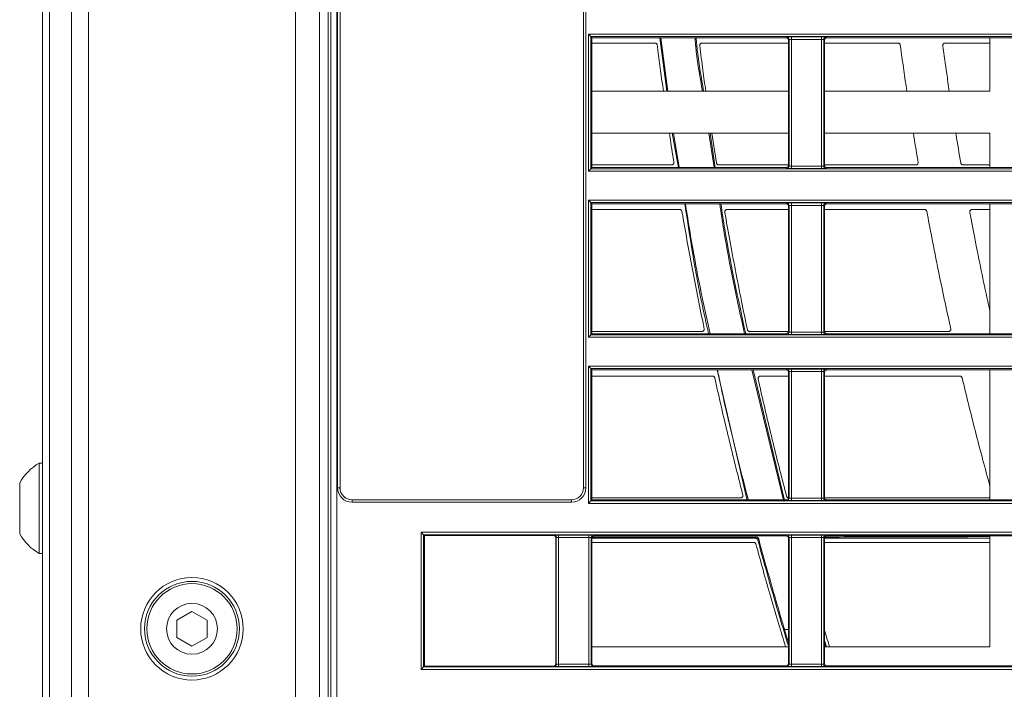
# Model space of a CAD drawing. Header units: millimetres. Extents: x 0 to 1118, y 0 to 864.
# Tile 133 of 256: x 631 to 652, y 82 to 96. Entities that reach past the tile are written whole.
import ezdxf

# ---------------------------------------------------------------- set-up
doc = ezdxf.new("R2010")
doc.units = ezdxf.units.MM

msp = doc.modelspace()

# ---------------------------------------------------------------- linework, layer by layer
at = {"color": 7, "linetype": 'Continuous', "lineweight": 15}
for p, q in [((631.902, 76.373), (631.902, 133.123)), ((637.652, 133.123), (637.652, 76.373)), ((637.827, 75.496), (637.827, 126.577)), ((638.077, 112.736), (638.077, 86.426)), ((643.127, 86.426), (643.127, 112.736)), ((643.227, 95.836), (643.277, 95.786)), ((643.277, 95.786), (643.302, 95.761)), ((643.302, 95.761), (647.327, 95.761)), ((643.302, 95.761), (643.302, 93.066)), ((644.709, 95.761), (644.854, 94.655)), ((644.733, 95.761), (644.878, 94.655)), ((647.377, 95.651), (645.587, 95.651)), ((647.377, 93.116), (647.377, 95.711)), ((648.127, 95.711), (648.127, 93.116)), ((648.177, 95.761), (652.152, 95.761)), ((651.558, 95.651), (650.629, 95.651)), ((651.558, 94.655), (651.558, 95.761)), ((643.302, 94.655), (647.377, 94.655)), ((648.127, 94.655), (651.558, 94.655)), ((647.377, 93.78), (643.302, 93.78)), ((644.969, 93.78), (645.096, 93.066)), ((644.993, 93.78), (645.113, 93.066)), ((645.837, 93.066), (645.727, 93.78)), ((645.861, 93.066), (645.752, 93.78)), ((645.789, 93.78), (645.885, 93.164)), ((651.558, 93.78), (648.127, 93.78)), ((651.558, 93.066), (651.558, 93.78)), ((643.227, 92.991), (643.277, 93.041)), ((643.302, 93.066), (643.277, 93.041)), ((647.327, 93.066), (643.302, 93.066)), ((652.152, 93.066), (648.177, 93.066)), ((651.003, 93.122), (651.558, 93.122)), ((643.227, 92.391), (643.277, 92.341)), ((643.277, 92.341), (643.302, 92.316)), ((643.302, 92.316), (647.327, 92.316)), ((643.302, 92.316), (643.302, 89.621)), ((648.177, 92.316), (652.152, 92.316)), ((651.558, 89.621), (651.558, 92.316)), ((647.377, 92.197), (646.106, 92.197)), ((647.377, 89.671), (647.377, 92.266)), ((648.127, 92.266), (648.127, 89.671)), ((651.558, 92.197), (651.187, 92.197)), ((643.227, 89.546), (643.277, 89.596)), ((643.302, 89.621), (643.277, 89.596)), ((647.327, 89.621), (643.302, 89.621)), ((652.152, 89.621), (648.177, 89.621)), ((643.227, 88.946), (643.277, 88.896)), ((643.277, 88.896), (643.302, 88.871)), ((643.302, 88.871), (647.327, 88.871)), ((643.302, 88.871), (643.302, 86.176)), ((645.896, 88.871), (646.517, 86.189)), ((647.28, 86.14), (646.619, 88.871)), ((647.299, 86.164), (646.645, 88.871)), ((648.177, 88.871), (652.152, 88.871)), ((651.558, 86.176), (651.558, 88.871)), ((647.377, 88.743), (646.796, 88.743)), ((647.377, 86.226), (647.377, 88.821)), ((648.127, 88.821), (648.127, 86.226)), ((631.902, 86.936), (631.837, 86.936)), ((631.837, 86.936), (631.837, 85.998)), ((631.432, 86.526), (631.432, 85.998)), ((631.432, 85.998), (631.432, 85.471)), ((631.837, 85.998), (631.837, 85.061)), ((638.327, 86.176), (642.877, 86.176)), ((643.227, 86.101), (643.277, 86.151)), ((643.302, 86.176), (643.277, 86.151)), ((647.327, 86.176), (643.302, 86.176)), ((652.152, 86.176), (648.177, 86.176)), ((639.759, 85.501), (639.809, 85.451)), ((639.827, 85.432), (639.809, 85.451)), ((639.827, 85.432), (642.502, 85.432)), ((639.827, 85.432), (639.827, 82.724)), ((642.552, 82.774), (642.552, 85.382)), ((643.302, 85.376), (643.302, 82.781)), ((643.307, 85.396), (646.711, 85.399)), ((643.352, 85.426), (647.327, 85.426)), ((647.377, 82.781), (647.377, 85.376)), ((648.127, 85.376), (648.127, 82.781)), ((648.177, 85.426), (652.152, 85.426)), ((651.558, 83.123), (651.558, 85.426)), ((631.837, 85.061), (631.902, 85.061)), ((635.005, 83.859), (634.693, 83.679)), ((635.318, 83.679), (635.005, 83.859)), ((634.693, 83.679), (634.693, 83.318)), ((635.318, 83.318), (635.318, 83.679)), ((647.296, 83.486), (647.377, 83.486)), ((647.377, 83.204), (647.296, 83.486)), ((634.693, 83.318), (635.005, 83.138)), ((635.005, 83.138), (635.318, 83.318)), ((643.302, 83.123), (647.377, 83.123)), ((648.167, 83.123), (648.127, 83.254)), ((648.127, 83.19), (648.148, 83.123)), ((648.127, 83.123), (651.558, 83.123)), ((639.809, 82.706), (639.827, 82.724)), ((642.502, 82.724), (639.827, 82.724)), ((647.327, 82.731), (643.352, 82.731)), ((652.152, 82.731), (648.177, 82.731)), ((639.759, 82.656), (639.809, 82.706))]:
    msp.add_line(p, q, dxfattribs=at)
at = {"color": 9, "linetype": 'Continuous', "lineweight": 0}
for p, q in [((632.048, 133.123), (632.048, 76.373)), ((632.505, 76.373), (632.505, 133.123)), ((632.859, 133.123), (632.859, 76.373)), ((637.152, 76.373), (637.152, 133.123)), ((637.886, 75.521), (637.886, 126.567)), ((638.011, 126.566), (638.011, 75.521)), ((638.026, 86.425), (638.026, 112.737)), ((638.076, 112.737), (638.076, 86.425)), ((643.127, 86.425), (643.127, 112.737)), ((643.177, 112.737), (643.177, 86.425)), ((643.227, 95.836), (706.738, 95.836)), ((643.227, 92.991), (643.227, 95.836)), ((706.802, 95.786), (643.277, 95.786)), ((643.277, 95.786), (643.277, 93.041)), ((647.327, 95.761), (647.343, 95.777)), ((647.393, 95.727), (647.377, 95.711)), ((647.393, 93.1), (647.393, 95.727)), ((647.443, 95.778), (648.061, 95.778)), ((647.443, 95.778), (647.443, 95.728)), ((648.061, 95.728), (647.443, 95.728)), ((647.443, 95.728), (647.443, 93.099)), ((648.061, 95.778), (648.061, 95.728)), ((648.061, 93.099), (648.061, 95.728)), ((648.111, 95.727), (648.111, 93.1)), ((648.127, 95.711), (648.111, 95.727)), ((648.161, 95.777), (648.177, 95.761)), ((706.738, 92.991), (643.227, 92.991)), ((643.277, 93.041), (706.802, 93.041)), ((647.343, 93.05), (647.327, 93.066)), ((647.377, 93.116), (647.393, 93.1)), ((647.443, 93.099), (648.061, 93.099)), ((647.443, 93.099), (647.443, 93.049)), ((648.061, 93.049), (647.443, 93.049)), ((648.061, 93.099), (648.061, 93.049)), ((648.111, 93.1), (648.127, 93.116)), ((648.177, 93.066), (648.161, 93.05)), ((643.227, 92.391), (706.738, 92.391)), ((643.227, 89.546), (643.227, 92.391)), ((706.802, 92.341), (643.277, 92.341)), ((643.277, 92.341), (643.277, 89.596)), ((647.327, 92.316), (647.343, 92.332)), ((647.443, 92.333), (648.061, 92.333)), ((647.443, 92.333), (647.443, 92.283)), ((648.061, 92.333), (648.061, 92.283)), ((648.161, 92.332), (648.177, 92.316)), ((647.393, 92.282), (647.377, 92.266)), ((647.393, 89.655), (647.393, 92.282)), ((648.061, 92.283), (647.443, 92.283)), ((647.443, 92.283), (647.443, 89.654)), ((648.061, 89.654), (648.061, 92.283)), ((648.111, 92.282), (648.111, 89.655)), ((648.127, 92.266), (648.111, 92.282)), ((647.377, 89.671), (647.393, 89.655)), ((648.111, 89.655), (648.127, 89.671)), ((706.738, 89.546), (643.227, 89.546)), ((643.277, 89.596), (706.802, 89.596)), ((647.343, 89.605), (647.327, 89.621)), ((647.443, 89.654), (647.443, 89.604)), ((647.443, 89.654), (648.061, 89.654)), ((648.061, 89.604), (647.443, 89.604)), ((648.061, 89.654), (648.061, 89.604)), ((648.177, 89.621), (648.161, 89.605)), ((643.227, 88.946), (706.738, 88.946)), ((643.227, 86.101), (643.227, 88.946)), ((706.802, 88.896), (643.277, 88.896)), ((643.277, 88.896), (643.277, 86.151)), ((647.327, 88.871), (647.343, 88.887)), ((647.443, 88.888), (648.061, 88.888)), ((647.443, 88.888), (647.443, 88.838)), ((648.061, 88.888), (648.061, 88.838)), ((648.161, 88.887), (648.177, 88.871)), ((647.393, 88.837), (647.377, 88.821)), ((647.393, 86.21), (647.393, 88.837)), ((648.061, 88.838), (647.443, 88.838)), ((647.443, 88.838), (647.443, 86.209)), ((648.061, 86.209), (648.061, 88.838)), ((648.111, 88.837), (648.111, 86.21)), ((648.127, 88.821), (648.111, 88.837)), ((638.026, 86.425), (638.076, 86.425)), ((638.076, 86.425), (638.077, 86.426)), ((643.127, 86.426), (643.127, 86.425)), ((643.127, 86.425), (643.177, 86.425)), ((647.377, 86.226), (647.393, 86.21)), ((647.443, 86.209), (647.443, 86.159)), ((647.443, 86.209), (648.061, 86.209)), ((648.061, 86.209), (648.061, 86.159)), ((648.111, 86.21), (648.127, 86.226)), ((638.327, 86.176), (638.326, 86.175)), ((638.326, 86.125), (638.326, 86.175)), ((638.326, 86.175), (642.877, 86.175)), ((642.877, 86.125), (638.326, 86.125)), ((642.877, 86.175), (642.877, 86.176)), ((642.877, 86.125), (642.877, 86.175)), ((706.738, 86.101), (643.227, 86.101)), ((643.277, 86.151), (706.802, 86.151)), ((647.343, 86.16), (647.327, 86.176)), ((648.061, 86.159), (647.443, 86.159)), ((648.177, 86.176), (648.161, 86.16)), ((639.759, 85.501), (706.738, 85.501)), ((639.759, 82.656), (639.759, 85.501)), ((706.802, 85.451), (639.809, 85.451)), ((639.809, 85.451), (639.809, 82.706)), ((642.502, 85.432), (642.511, 85.442)), ((642.561, 85.392), (642.552, 85.382)), ((642.561, 82.765), (642.561, 85.392)), ((642.611, 85.443), (643.236, 85.443)), ((642.611, 85.443), (642.611, 85.393)), ((643.236, 85.393), (642.611, 85.393)), ((642.611, 85.393), (642.611, 82.764)), ((643.236, 85.443), (643.236, 85.393)), ((643.236, 82.764), (643.236, 85.393)), ((643.286, 85.392), (643.286, 82.765)), ((643.302, 85.376), (643.286, 85.392)), ((643.336, 85.442), (643.352, 85.426)), ((647.327, 85.426), (647.343, 85.442)), ((647.393, 85.392), (647.377, 85.376)), ((647.393, 82.765), (647.393, 85.392)), ((647.443, 85.443), (648.061, 85.443)), ((647.443, 85.443), (647.443, 85.393)), ((648.061, 85.393), (647.443, 85.393)), ((647.443, 85.393), (647.443, 82.764)), ((648.061, 85.443), (648.061, 85.393)), ((648.061, 82.764), (648.061, 85.393)), ((648.111, 85.392), (648.111, 82.765)), ((648.127, 85.376), (648.111, 85.392)), ((648.161, 85.442), (648.177, 85.426)), ((642.511, 82.715), (642.502, 82.724)), ((642.552, 82.774), (642.561, 82.765)), ((642.611, 82.764), (642.611, 82.714)), ((642.611, 82.764), (643.236, 82.764)), ((643.236, 82.764), (643.236, 82.714)), ((643.286, 82.765), (643.302, 82.781)), ((643.352, 82.731), (643.336, 82.715)), ((647.343, 82.715), (647.327, 82.731)), ((647.377, 82.781), (647.393, 82.765)), ((647.443, 82.764), (648.061, 82.764)), ((647.443, 82.764), (647.443, 82.714)), ((648.061, 82.764), (648.061, 82.714)), ((648.111, 82.765), (648.127, 82.781)), ((648.177, 82.731), (648.161, 82.715)), ((706.738, 82.656), (639.759, 82.656)), ((639.809, 82.706), (706.802, 82.706)), ((643.236, 82.714), (642.611, 82.714)), ((648.061, 82.714), (647.443, 82.714))]:
    msp.add_line(p, q, dxfattribs=at)
at = {"color": 9, "linetype": 'Continuous', "lineweight": 0, "flags": 128}
for points in [[(646.694, 85.377), (646.697, 85.38), (646.703, 85.388), (646.709, 85.396), (646.711, 85.399)], [(646.76, 85.362), (646.755, 85.357), (646.751, 85.351), (646.745, 85.344), (646.742, 85.34)]]:
    msp.add_lwpolyline(points, dxfattribs=at)
at = {"color": 7, "linetype": 'Continuous', "lineweight": 15}
for radius in [1.063, 0.984, 0.937, 0.528]:
    msp.add_circle((635.005, 83.498), radius, dxfattribs=at)
at = {"color": 9, "linetype": 'Continuous', "lineweight": 0}
for centre, start, end in [((647.343, 95.727), 0.0051, 89.9949), ((648.161, 95.727), 90.0051, 179.9949), ((647.343, 93.1), 270.0051, 359.9949), ((648.161, 93.1), 180.0051, 269.9949), ((647.343, 92.282), 0.0051, 89.9949), ((648.161, 92.282), 90.0051, 179.9949), ((647.343, 89.655), 270.0051, 359.9949), ((648.161, 89.655), 180.0051, 269.9949), ((647.343, 88.837), 0.0051, 89.9949), ((648.161, 88.837), 90.0051, 179.9949), ((647.343, 86.21), 270.0051, 359.9949), ((648.161, 86.21), 180.0051, 269.9949), ((642.511, 85.392), 0.0051, 89.9949), ((643.336, 85.392), 90.0051, 179.9949), ((647.343, 85.392), 0.0051, 89.9949), ((648.161, 85.392), 90.0051, 179.9949), ((642.511, 82.765), 270.0051, 359.9949), ((643.336, 82.765), 180.0051, 269.9949), ((647.343, 82.765), 270.0051, 359.9949), ((648.161, 82.765), 180.0051, 269.9949)]:
    msp.add_arc(centre, 0.05, start, end, dxfattribs=at)
at = {"color": 7, "linetype": 'Continuous', "lineweight": 15}
for start, end in [(119.8821, 150.7838), (209.2162, 240.1179)]:
    msp.add_arc((632.375, 85.998), 1.081, start, end, dxfattribs=at)
for centre, major_axis, start_param, end_param in [((647.327, 95.711), (-0.0354, -0.0354), 2.356233, 3.926953), ((648.177, 95.711), (-0.0354, 0.0354), 5.497825, 7.068545), ((647.327, 93.116), (0.0354, -0.0354), 5.497825, 7.068545), ((648.177, 93.116), (0.0354, 0.0354), 2.356233, 3.926953), ((647.327, 92.266), (-0.0354, -0.0354), 2.356233, 3.926953), ((648.177, 92.266), (-0.0354, 0.0354), 5.497825, 7.068545), ((647.327, 89.671), (0.0354, -0.0354), 5.497825, 7.068545), ((648.177, 89.671), (0.0354, 0.0354), 2.356233, 3.926953), ((647.327, 88.821), (-0.0354, -0.0354), 2.356233, 3.926953), ((648.177, 88.821), (-0.0354, 0.0354), 5.497825, 7.068545), ((638.327, 86.426), (0.177, 0.177), 2.356233, 3.926953), ((642.877, 86.426), (-0.177, 0.177), 2.356233, 3.926953), ((647.327, 86.226), (0.0354, -0.0354), 5.497825, 7.068545), ((648.177, 86.226), (0.0354, 0.0354), 2.356233, 3.926953), ((642.502, 85.382), (-0.0354, -0.0354), 2.356233, 3.926953), ((643.352, 85.376), (-0.0354, 0.0354), 5.497825, 7.068545), ((647.327, 85.376), (-0.0354, -0.0354), 2.356233, 3.926953), ((648.177, 85.376), (-0.0354, 0.0354), 5.497825, 7.068545), ((642.502, 82.774), (0.0354, -0.0354), 5.497825, 7.068545), ((643.352, 82.781), (0.0354, 0.0354), 2.356233, 3.926953), ((647.327, 82.781), (0.0354, -0.0354), 5.497825, 7.068545), ((648.177, 82.781), (0.0354, 0.0354), 2.356233, 3.926953)]:
    msp.add_ellipse(centre, major_axis=major_axis, ratio=0.999924, start_param=start_param, end_param=end_param, dxfattribs=at)
at = {"color": 9, "linetype": 'Continuous', "lineweight": 0}
for centre, major_axis, ratio, start_param, end_param in [((647.443, 95.777), (0.1, 0), 0.008727, 1.570796, 3.132866), ((647.443, 95.727), (0.05, 0), 0.017454, 1.570796, 3.132866), ((648.061, 95.777), (0.1, 0), 0.008727, 0.008727, 1.570796), ((648.061, 95.727), (0.05, 0), 0.017454, 0.008727, 1.570796), ((647.443, 93.05), (0.1, 0), 0.008727, 3.150319, 4.712389), ((647.443, 93.1), (0.05, 0), 0.017454, 3.150319, 4.712389), ((648.061, 93.1), (0.05, 0), 0.017454, 4.712389, 6.274459), ((648.061, 93.05), (0.1, 0), 0.008727, 4.712389, 6.274459), ((647.443, 92.332), (0.1, 0), 0.008727, 1.570796, 3.132866), ((648.061, 92.332), (0.1, 0), 0.008727, 0.008727, 1.570796), ((647.443, 92.282), (0.05, 0), 0.017454, 1.570796, 3.132866), ((648.061, 92.282), (0.05, 0), 0.017454, 0.008727, 1.570796), ((647.443, 89.605), (0.1, 0), 0.008727, 3.150319, 4.712389), ((647.443, 89.655), (0.05, 0), 0.017454, 3.150319, 4.712389), ((648.061, 89.655), (0.05, 0), 0.017454, 4.712389, 6.274459), ((648.061, 89.605), (0.1, 0), 0.008727, 4.712389, 6.274459), ((647.443, 88.887), (0.1, 0), 0.008727, 1.570796, 3.132866), ((648.061, 88.887), (0.1, 0), 0.008727, 0.008727, 1.570796), ((647.443, 88.837), (0.05, 0), 0.017454, 1.570796, 3.132866), ((648.061, 88.837), (0.05, 0), 0.017454, 0.008727, 1.570796), ((638.326, 86.425), (0.212, 0.212), 0.999924, 2.356233, 3.926953), ((638.326, 86.425), (0.177, 0.177), 0.999893, 2.356233, 3.926953), ((642.877, 86.425), (-0.212, 0.212), 0.999924, 2.356233, 3.926953), ((642.877, 86.425), (-0.177, 0.177), 0.999893, 2.356233, 3.926953), ((647.443, 86.21), (0.05, 0), 0.017454, 3.150319, 4.712389), ((648.061, 86.21), (0.05, 0), 0.017454, 4.712389, 6.274459), ((647.443, 86.16), (0.1, 0), 0.008727, 3.150319, 4.712389), ((648.061, 86.16), (0.1, 0), 0.008727, 4.712389, 6.274459), ((642.611, 85.442), (0.1, 0), 0.008727, 1.570796, 3.132866), ((642.611, 85.392), (0.05, 0), 0.017454, 1.570796, 3.132866), ((643.236, 85.442), (0.1, 0), 0.008727, 0.008727, 1.570796), ((643.236, 85.392), (0.05, 0), 0.017454, 0.008727, 1.570796), ((647.443, 85.442), (0.1, 0), 0.008727, 1.570796, 3.132866), ((647.443, 85.392), (0.05, 0), 0.017454, 1.570796, 3.132866), ((648.061, 85.442), (0.1, 0), 0.008727, 0.008727, 1.570796), ((648.061, 85.392), (0.05, 0), 0.017454, 0.008727, 1.570796), ((642.611, 82.715), (0.1, 0), 0.008727, 3.150319, 4.712389), ((642.611, 82.765), (0.05, 0), 0.017454, 3.150319, 4.712389), ((643.236, 82.765), (0.05, 0), 0.017454, 4.712389, 6.274459), ((643.236, 82.715), (0.1, 0), 0.008727, 4.712389, 6.274459), ((647.443, 82.715), (0.1, 0), 0.008727, 3.150319, 4.712389), ((647.443, 82.765), (0.05, 0), 0.017454, 3.150319, 4.712389), ((648.061, 82.765), (0.05, 0), 0.017454, 4.712389, 6.274459), ((648.061, 82.715), (0.1, 0), 0.008727, 4.712389, 6.274459)]:
    msp.add_ellipse(centre, major_axis=major_axis, ratio=ratio, start_param=start_param, end_param=end_param, dxfattribs=at)
at = {"color": 7, "linetype": 'Continuous', "lineweight": 15}
for points, knots in [([(644.607, 95.651), (644.373, 95.651), (643.938, 95.651), (643.502, 95.651), (643.302, 95.651)], [0, 0, 0, 0, 0.539699, 1, 1, 1, 1]), ([(644.607, 95.651), (644.613, 95.651), (644.624, 95.649), (644.639, 95.641), (644.651, 95.628), (644.656, 95.616), (644.657, 95.609), (644.657, 95.607)], [0, 0, 0, 0, 0.235093, 0.470243, 0.703945, 0.935892, 1, 1, 1, 1]), ([(644.657, 95.607), (644.661, 95.572), (644.701, 95.254), (644.745, 94.936), (644.783, 94.655)], [0, 0, 0, 0, 0.112106, 1, 1, 1, 1]), ([(645.592, 94.655), (645.545, 94.927), (645.482, 95.294), (645.446, 95.665), (645.437, 95.761)], [0, 0, 0, 0, 0.741015, 1, 1, 1, 1]), ([(645.617, 94.655), (645.57, 94.927), (645.507, 95.294), (645.471, 95.665), (645.462, 95.761)], [0, 0, 0, 0, 0.741184, 1, 1, 1, 1]), ([(645.537, 95.595), (645.537, 95.6), (645.537, 95.612), (645.543, 95.628), (645.554, 95.64), (645.57, 95.649), (645.581, 95.651), (645.587, 95.651)], [0, 0, 0, 0, 0.198368, 0.396714, 0.595584, 0.794986, 1, 1, 1, 1]), ([(645.537, 95.595), (645.559, 95.425), (645.599, 95.111), (645.642, 94.798), (645.662, 94.655)], [0, 0, 0, 0, 0.5412798, 1, 1, 1, 1]), ([(649.649, 95.651), (649.608, 95.651), (649.133, 95.651), (648.627, 95.651), (648.157, 95.651), (648.127, 95.651)], [0, 0, 0, 0, 0.08003, 0.939783, 1, 1, 1, 1]), ([(649.649, 95.651), (649.655, 95.651), (649.666, 95.649), (649.681, 95.641), (649.692, 95.628), (649.697, 95.616), (649.698, 95.609), (649.698, 95.608)], [0, 0, 0, 0, 0.240674, 0.481505, 0.718206, 0.949486, 1, 1, 1, 1]), ([(649.698, 95.608), (649.702, 95.58), (649.745, 95.262), (649.791, 94.944), (649.834, 94.655)], [0, 0, 0, 0, 0.087286, 1, 1, 1, 1]), ([(650.579, 95.594), (650.579, 95.6), (650.579, 95.611), (650.585, 95.627), (650.596, 95.64), (650.611, 95.649), (650.623, 95.65), (650.629, 95.651)], [0, 0, 0, 0, 0.194639, 0.389207, 0.585602, 0.784643, 1, 1, 1, 1]), ([(650.579, 95.594), (650.606, 95.402), (650.649, 95.088), (650.696, 94.776), (650.714, 94.655)], [0, 0, 0, 0, 0.6133421, 1, 1, 1, 1]), ([(644.91, 93.78), (644.935, 93.604), (644.964, 93.404), (644.996, 93.204), (645, 93.179)], [0, 0, 0, 0, 0.875387, 1, 1, 1, 1]), ([(649.97, 93.78), (649.999, 93.596), (650.03, 93.396), (650.064, 93.196), (650.067, 93.18)], [0, 0, 0, 0, 0.918048, 1, 1, 1, 1]), ([(650.85, 93.78), (650.851, 93.771), (650.884, 93.565), (650.919, 93.36), (650.953, 93.163)], [0, 0, 0, 0, 0.043445, 1, 1, 1, 1]), ([(645, 93.179), (645, 93.174), (645.001, 93.163), (644.995, 93.147), (644.984, 93.133), (644.97, 93.125), (644.958, 93.122), (644.951, 93.122), (644.95, 93.122)], [0, 0, 0, 0, 0.193489, 0.386978, 0.58059, 0.775335, 0.971736, 1, 1, 1, 1]), ([(645.935, 93.122), (645.929, 93.122), (645.918, 93.123), (645.903, 93.132), (645.891, 93.145), (645.886, 93.156), (645.885, 93.163), (645.885, 93.164)], [0, 0, 0, 0, 0.239395, 0.478795, 0.718018, 0.956624, 1, 1, 1, 1]), ([(650.067, 93.18), (650.067, 93.174), (650.068, 93.163), (650.062, 93.147), (650.052, 93.134), (650.038, 93.125), (650.025, 93.122), (650.018, 93.122), (650.017, 93.122)], [0, 0, 0, 0, 0.1883067, 0.3765843, 0.5659341, 0.7590636, 0.9568299, 1, 1, 1, 1]), ([(651.003, 93.122), (650.997, 93.122), (650.986, 93.123), (650.971, 93.132), (650.959, 93.145), (650.955, 93.157), (650.953, 93.163), (650.953, 93.163)], [0, 0, 0, 0, 0.243896, 0.487847, 0.730185, 0.96932, 1, 1, 1, 1]), ([(643.302, 93.122), (643.311, 93.122), (643.612, 93.122), (644.161, 93.122), (644.701, 93.122), (644.95, 93.122)], [0, 0, 0, 0, 0.01746, 0.545248, 1, 1, 1, 1]), ([(645.935, 93.122), (646.26, 93.122), (646.742, 93.122), (647.221, 93.122), (647.377, 93.122)], [0, 0, 0, 0, 0.676321, 1, 1, 1, 1]), ([(648.127, 93.122), (648.44, 93.122), (649.071, 93.122), (649.7, 93.122), (650.017, 93.122)], [0, 0, 0, 0, 0.495602, 1, 1, 1, 1]), ([(645.228, 92.316), (645.35, 91.52), (645.489, 90.616), (645.698, 89.727), (645.722, 89.621)], [0, 0, 0, 0, 0.880587, 1, 1, 1, 1]), ([(645.24, 92.316), (645.303, 91.918), (645.448, 91.015), (645.642, 90.121), (645.751, 89.621)], [0, 0, 0, 0, 0.440525, 1, 1, 1, 1]), ([(646.467, 89.621), (646.311, 90.333), (646.114, 91.227), (645.98, 92.131), (645.952, 92.316)], [0, 0, 0, 0, 0.796224, 1, 1, 1, 1]), ([(646.492, 89.621), (646.334, 90.341), (646.138, 91.235), (646.003, 92.14), (645.976, 92.316)], [0, 0, 0, 0, 0.805258, 1, 1, 1, 1]), ([(645.12, 92.197), (644.842, 92.197), (644.28, 92.197), (643.674, 92.197), (643.346, 92.197), (643.302, 92.197)], [0, 0, 0, 0, 0.459533, 0.927821, 1, 1, 1, 1]), ([(645.12, 92.197), (645.125, 92.197), (645.137, 92.196), (645.152, 92.187), (645.163, 92.174), (645.168, 92.163), (645.169, 92.157), (645.169, 92.156)], [0, 0, 0, 0, 0.24281, 0.485679, 0.727066, 0.96676, 1, 1, 1, 1]), ([(645.169, 92.156), (645.174, 92.128), (645.245, 91.715), (645.39, 90.918), (645.545, 90.138), (645.627, 89.741), (645.63, 89.728)], [0, 0, 0, 0, 0.034515, 0.50873, 0.982939, 1, 1, 1, 1]), ([(646.057, 92.138), (646.057, 92.144), (646.056, 92.155), (646.062, 92.172), (646.072, 92.185), (646.087, 92.194), (646.099, 92.197), (646.105, 92.197), (646.106, 92.197)], [0, 0, 0, 0, 0.19298, 0.385938, 0.579409, 0.773373, 0.967406, 1, 1, 1, 1]), ([(646.057, 92.138), (646.091, 91.947), (646.162, 91.544), (646.278, 90.93), (646.399, 90.312), (646.484, 89.905), (646.525, 89.708)], [0, 0, 0, 0, 0.235976, 0.496087, 0.756259, 1, 1, 1, 1]), ([(650.199, 92.197), (650.151, 92.197), (649.667, 92.197), (648.979, 92.197), (648.333, 92.197), (648.127, 92.197)], [0, 0, 0, 0, 0.069477, 0.703134, 1, 1, 1, 1]), ([(650.199, 92.197), (650.205, 92.197), (650.216, 92.195), (650.231, 92.187), (650.243, 92.174), (650.247, 92.162), (650.248, 92.157)], [0, 0, 0, 0, 0.248951, 0.498071, 0.742819, 1, 1, 1, 1]), ([(650.248, 92.157), (650.282, 91.979), (650.359, 91.565), (650.519, 90.767), (650.653, 90.136), (650.741, 89.74), (650.744, 89.728)], [0, 0, 0, 0, 0.219001, 0.509301, 0.98515, 1, 1, 1, 1]), ([(651.138, 92.137), (651.138, 92.143), (651.137, 92.154), (651.142, 92.171), (651.152, 92.184), (651.167, 92.194), (651.179, 92.197), (651.186, 92.197), (651.187, 92.197)], [0, 0, 0, 0, 0.188969, 0.377867, 0.568589, 0.761888, 0.956764, 1, 1, 1, 1]), ([(651.138, 92.137), (651.175, 91.946), (651.252, 91.543), (651.376, 90.93), (651.479, 90.437), (651.542, 90.156), (651.558, 90.084)], [0, 0, 0, 0, 0.279096, 0.587166, 0.895319, 1, 1, 1, 1]), ([(643.302, 89.668), (643.422, 89.668), (643.883, 89.668), (644.643, 89.668), (645.282, 89.668), (645.581, 89.668)], [0, 0, 0, 0, 0.15819, 0.606239, 1, 1, 1, 1]), ([(645.63, 89.728), (645.63, 89.722), (645.632, 89.711), (645.626, 89.695), (645.616, 89.681), (645.602, 89.672), (645.59, 89.668), (645.582, 89.668), (645.581, 89.668)], [0, 0, 0, 0, 0.188303, 0.376609, 0.565002, 0.754454, 0.945489, 1, 1, 1, 1]), ([(646.574, 89.668), (646.568, 89.668), (646.557, 89.669), (646.542, 89.678), (646.53, 89.691), (646.526, 89.702), (646.525, 89.708)], [0, 0, 0, 0, 0.247829, 0.495666, 0.743258, 1, 1, 1, 1]), ([(646.574, 89.668), (646.696, 89.668), (646.964, 89.668), (647.231, 89.668), (647.377, 89.668)], [0, 0, 0, 0, 0.4560383, 1, 1, 1, 1]), ([(648.127, 89.668), (648.15, 89.668), (649.01, 89.668), (649.864, 89.668), (650.695, 89.668)], [0, 0, 0, 0, 0.02699, 1, 1, 1, 1]), ([(650.744, 89.728), (650.745, 89.723), (650.746, 89.712), (650.741, 89.696), (650.731, 89.682), (650.718, 89.672), (650.705, 89.668), (650.697, 89.668), (650.695, 89.668)], [0, 0, 0, 0, 0.182816, 0.365605, 0.549408, 0.736864, 0.928838, 1, 1, 1, 1]), ([(645.905, 88.871), (645.934, 88.733), (646.119, 87.825), (646.35, 86.927), (646.546, 86.166)], [0, 0, 0, 0, 0.152244, 1, 1, 1, 1]), ([(645.801, 88.743), (645.497, 88.743), (644.857, 88.743), (644.023, 88.743), (643.493, 88.743), (643.302, 88.743)], [0, 0, 0, 0, 0.364469, 0.770314, 1, 1, 1, 1]), ([(645.801, 88.743), (645.806, 88.743), (645.818, 88.742), (645.832, 88.733), (645.844, 88.72), (645.848, 88.71), (645.849, 88.704)], [0, 0, 0, 0, 0.251132, 0.502325, 0.752019, 1, 1, 1, 1]), ([(645.849, 88.704), (645.889, 88.526), (645.972, 88.156), (646.103, 87.596), (646.242, 87.025), (646.352, 86.585), (646.416, 86.336), (646.431, 86.276)], [0, 0, 0, 0, 0.219564, 0.45515, 0.69072, 0.926305, 1, 1, 1, 1]), ([(646.748, 88.682), (646.747, 88.688), (646.746, 88.699), (646.751, 88.715), (646.761, 88.729), (646.775, 88.739), (646.787, 88.743), (646.795, 88.743), (646.796, 88.743)], [0, 0, 0, 0, 0.187868, 0.375715, 0.56406, 0.752855, 0.941669, 1, 1, 1, 1]), ([(646.748, 88.682), (646.761, 88.622), (646.818, 88.371), (646.921, 87.929), (647.058, 87.356), (647.197, 86.797), (647.292, 86.429), (647.338, 86.251)], [0, 0, 0, 0, 0.073329, 0.308861, 0.544408, 0.77994, 1, 1, 1, 1]), ([(650.932, 88.743), (650.874, 88.743), (650.379, 88.743), (649.447, 88.743), (648.566, 88.743), (648.127, 88.743)], [0, 0, 0, 0, 0.061727, 0.531945, 1, 1, 1, 1]), ([(650.932, 88.743), (650.937, 88.743), (650.949, 88.741), (650.964, 88.733), (650.975, 88.72), (650.978, 88.71), (650.98, 88.705)], [0, 0, 0, 0, 0.257703, 0.515589, 0.768884, 1, 1, 1, 1]), ([(650.98, 88.705), (651.023, 88.526), (651.113, 88.154), (651.255, 87.592), (651.404, 87.021), (651.507, 86.642), (651.558, 86.454)], [0, 0, 0, 0, 0.238215, 0.493305, 0.748376, 1, 1, 1, 1]), ([(643.302, 86.214), (643.379, 86.214), (643.787, 86.214), (644.527, 86.214), (645.477, 86.214), (646.095, 86.214), (646.383, 86.214)], [0, 0, 0, 0, 0.075233, 0.396984, 0.719203, 1, 1, 1, 1]), ([(646.431, 86.276), (646.432, 86.271), (646.434, 86.259), (646.429, 86.243), (646.42, 86.229), (646.406, 86.219), (646.393, 86.214), (646.385, 86.214), (646.383, 86.214)], [0, 0, 0, 0, 0.183362, 0.366727, 0.550142, 0.734534, 0.920431, 1, 1, 1, 1]), ([(647.374, 86.216), (647.373, 86.216), (647.366, 86.217), (647.355, 86.224), (647.344, 86.236), (647.34, 86.247), (647.338, 86.251)], [0, 0, 0, 0, 0.073985, 0.393962, 0.71356, 1, 1, 1, 1]), ([(648.13, 86.214), (648.216, 86.214), (648.671, 86.214), (649.492, 86.214), (650.548, 86.214), (651.236, 86.214), (651.558, 86.214)], [0, 0, 0, 0, 0.0752843, 0.3958827, 0.7168305, 1, 1, 1, 1]), ([(643.302, 85.377), (643.412, 85.377), (643.812, 85.377), (644.501, 85.377), (645.37, 85.377), (646.101, 85.377), (646.542, 85.377), (646.694, 85.377)], [0, 0, 0, 0, 0.097207, 0.352995, 0.609074, 0.865238, 1, 1, 1, 1]), ([(646.742, 85.34), (646.74, 85.345), (646.736, 85.356), (646.724, 85.368), (646.71, 85.375), (646.699, 85.376), (646.694, 85.377)], [0, 0, 0, 0, 0.257406, 0.514796, 0.772597, 1, 1, 1, 1]), ([(646.711, 85.399), (646.717, 85.399), (646.728, 85.398), (646.743, 85.389), (646.754, 85.377), (646.758, 85.367), (646.76, 85.362)], [0, 0, 0, 0, 0.258024, 0.516048, 0.774047, 1, 1, 1, 1]), ([(648.127, 85.377), (648.656, 85.377), (649.806, 85.377), (650.944, 85.377), (651.558, 85.377)], [0, 0, 0, 0, 0.4603, 1, 1, 1, 1]), ([(648.135, 85.402), (648.66, 85.403), (649.802, 85.405), (650.943, 85.409), (651.558, 85.411)], [0, 0, 0, 0, 0.460804, 1, 1, 1, 1]), ([(646.655, 85.289), (646.359, 85.289), (645.734, 85.289), (644.776, 85.289), (643.954, 85.289), (643.462, 85.289), (643.302, 85.289)], [0, 0, 0, 0, 0.265021, 0.560521, 0.856419, 1, 1, 1, 1]), ([(646.655, 85.289), (646.66, 85.289), (646.671, 85.288), (646.686, 85.279), (646.697, 85.267), (646.701, 85.257), (646.703, 85.253)], [0, 0, 0, 0, 0.260043, 0.520147, 0.778757, 1, 1, 1, 1]), ([(646.703, 85.253), (646.752, 85.075), (646.853, 84.707), (647.012, 84.152), (647.168, 83.619), (647.272, 83.277), (647.318, 83.123)], [0, 0, 0, 0, 0.249364, 0.515907, 0.782433, 1, 1, 1, 1]), ([(646.742, 85.34), (646.777, 85.213), (646.85, 84.946), (647.001, 84.409), (647.176, 83.804), (647.317, 83.339), (647.377, 83.144)], [0, 0, 0, 0, 0.17291, 0.362571, 0.731788, 1, 1, 1, 1]), ([(646.76, 85.362), (646.833, 85.096), (646.944, 84.69), (647.101, 84.147), (647.206, 83.788), (647.271, 83.568), (647.296, 83.486)], [0, 0, 0, 0, 0.424627, 0.646746, 0.868873, 1, 1, 1, 1]), ([(651.558, 85.289), (651.146, 85.289), (650.007, 85.289), (648.859, 85.289), (648.127, 85.289)], [0, 0, 0, 0, 0.3617, 1, 1, 1, 1]), ([(648.127, 83.462), (648.14, 83.416), (648.174, 83.303), (648.21, 83.191), (648.231, 83.123)], [0, 0, 0, 0, 0.403472, 1, 1, 1, 1])]:
    msp.add_open_spline(points, degree=3, knots=knots, dxfattribs=at)

doc.saveas('drawing.dxf')
